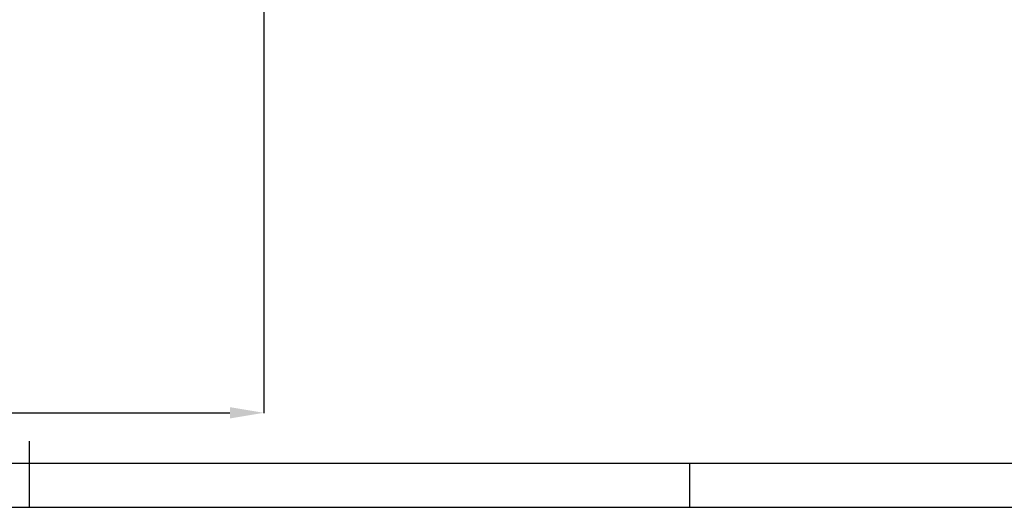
# Model space of a CAD drawing. Header units: millimetres. Extents: x -1 to 10933, y 0 to 7722.
# Tile 94 of 122: x 5535 to 8443, y 0 to 1439. Entities that reach past the tile are written whole.
import ezdxf

# ---------------------------------------------------------------- set-up
doc = ezdxf.new("R2010")
doc.units = ezdxf.units.MM
doc.header["$LTSCALE"] = 13
doc.header["$PDSIZE"] = -1
doc.dimstyles.new('efort-st-1', dxfattribs={"dimtxt": 100, "dimasz": 100, "dimexe": 1.25, "dimexo": 0.625, "dimtad": 1, "dimdec": 0, "dimdsep": 46, "dimtxsty": 'Standard', "dimcen": 2.5, "dimclrd": 3, "dimclre": 3, "dimadec": 0, "dimazin": 0, "dimtfac": 1, "dimtmove": 0, "dimatfit": 3, "dimfxl": 1, "dimarcsym": 0})

# ---------------------------------------------------------------- blocks, each defined once
blk = doc.blocks.new('*D143')
at = {"color": 3, "lineweight": -2}
for p, q in [((6256, 3471.6), (6256, 277.7)), ((3953.8, 1526.1), (3953.8, 277.7)), ((4053.8, 278.9), (6156, 278.9))]:
    blk.add_line(p, q, dxfattribs=at)
at = {"color": 3}
for points in [[(4053.8, 295.6), (4053.8, 262.3), (3953.8, 278.9)], [(6156, 262.3), (6156, 295.6), (6256, 278.9)]]:
    blk.add_solid(points, dxfattribs=at)
at = {"layer": 'Defpoints', "color": 0}
for p in [(6256, 3472.2), (3953.8, 1526.8), (6256, 278.9)]:
    blk.add_point(p, dxfattribs=at)
at = {"color": 0, "insert": (5104.9, 329.6), "char_height": 100, "attachment_point": 5}
blk.add_mtext('2302', dxfattribs=at)

msp = doc.modelspace()

# ---------------------------------------------------------------- linework, layer by layer
at = {"linetype": 'Continuous', "lineweight": 25}
for p, q in [((5564, 0), (5564, 195)), ((0, 130), (10803, 130)), ((7514, 0), (7514, 130))]:
    msp.add_line(p, q, dxfattribs=at)
at = {"color": 0, "linetype": 'Continuous', "lineweight": 25}
msp.add_line((0, 0), (10933, 0), dxfattribs=at)

# ---------------------------------------------------------------- dimensions: what is measured, and where the dimension line sits
at = {"color": 0}
dim = msp.add_linear_dim(base=(6256, 278.9), p1=(3953.8, 1526.8), p2=(6256, 3472.2), dimstyle='efort-st-1', dxfattribs=at)
dim.commit()
dim.dimension.update_dxf_attribs({"geometry": '*D143', "text_midpoint": (5104.9, 278.9), "dimtype": 160})

doc.saveas('drawing.dxf')
